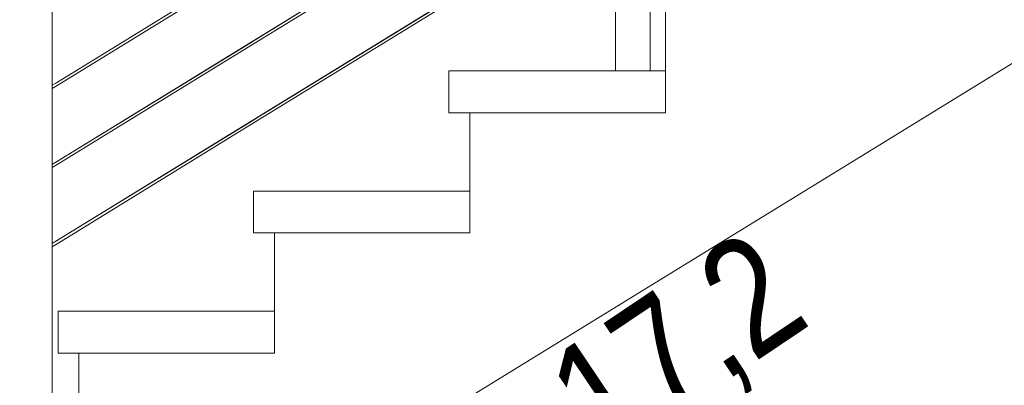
# Model space of a CAD drawing. Header units: millimetres. Extents: x -101298 to -58298, y 45839 to 66839.
# Tile 36 of 124: x -83822 to -82412, y 52530 to 53054. Entities that reach past the tile are written whole.
import ezdxf

# ---------------------------------------------------------------- set-up
doc = ezdxf.new("R2010")
doc.units = ezdxf.units.MM
doc.header["$MEASUREMENT"] = 0
doc.linetypes.add('Wipeout_Contour', pattern=[1000, 0, -1000])
doc.layers.add('Nowe_Konstrukcja - Schody', color=7, linetype='Continuous')
doc.layers.add('Nowe_Konstrukcja - Ściany zew', color=7, linetype='Continuous')
doc.layers.add('Nowe_Konstrukcja - Schody_Nr_pióra__101', color=250, linetype='Continuous', lineweight=13, true_color=0x333333)
doc.layers.add('Nowe_Konstrukcja - Schody_Nr_pióra__3', color=7, linetype='Continuous', lineweight=13)
doc.layers.add('Nowe_Tabelka_Nr_pióra__3', color=7, linetype='Continuous', lineweight=13)
doc.styles.add('STYL_AUTOMATYCZNY_2', font='arial.ttf', dxfattribs={"width": 0.8})

msp = doc.modelspace()

# ---------------------------------------------------------------- wipeouts: each hides what was drawn before it
at = {"color": 254, "linetype": 'Wipeout_Contour', "lineweight": 0, "ltscale": 1975703.180675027}
msp.add_wipeout([(-83825.6, 52697.8), (-84071.2, 52546.8), (-83936.3, 52463.8), (-83737.3, 52463.8), (-83737.3, 52576.1), (-83767.3, 52576.1), (-83767.3, 52636.1), (-83457.3, 52636.1), (-83457.3, 52748.3), (-83487.3, 52748.3), (-83487.3, 52808.3), (-83177.3, 52808.3), (-83177.3, 52920.5), (-83207.3, 52920.5), (-83207.3, 52980.5), (-82968.9, 52980.5), (-82968.9, 53224.8), (-83775.6, 52728.6), (-83775.6, 52463.8), (-83825.6, 52463.8)], dxfattribs=at).dxf.layer = 'Nowe_Konstrukcja - Ściany zew'
at = {"color": 254, "linetype": 'Wipeout_Contour', "lineweight": 0, "ltscale": 393682.874111}
msp.add_wipeout([(-82918.9, 52980.5), (-82897.3, 52980.5), (-82897.3, 53092.7), (-82918.9, 53092.7)], dxfattribs=at).dxf.layer = 'Nowe_Konstrukcja - Ściany zew'

# ---------------------------------------------------------------- next in the draw order: wipeouts: each hides what was drawn before it
at = {"color": 254, "linetype": 'Wipeout_Contour', "lineweight": 0, "ltscale": 395138.793704}
msp.add_wipeout([(-83767.3, 52576.1), (-83457.3, 52576.1), (-83457.3, 52636.1), (-83767.3, 52636.1)], dxfattribs=at).dxf.layer = 'Nowe_Konstrukcja - Schody'
at = {"color": 254, "linetype": 'Wipeout_Contour', "lineweight": 0, "ltscale": 395249.836434}
msp.add_wipeout([(-83775.6, 52733.3), (-82968.9, 53229.5), (-82968.9, 53338.1), (-83775.6, 52841.9)], dxfattribs=at).dxf.layer = 'Nowe_Konstrukcja - Ściany zew'

# ---------------------------------------------------------------- next in the draw order: linework, layer by layer
at = {"layer": 'Nowe_Konstrukcja - Schody_Nr_pióra__3', "color": 7, "linetype": 'Continuous', "lineweight": 13}
msp.add_line((-83767.3, 52576.1), (-83767.3, 52636.1), dxfattribs=at)

# ---------------------------------------------------------------- next in the draw order: wipeouts: each hides what was drawn before it
at = {"color": 254, "linetype": 'Wipeout_Contour', "lineweight": 0, "ltscale": 592142.613877}
msp.add_wipeout([(-83737.3, 52576.1), (-83737.3, 52403.8), (-83737.3, 52341.4), (-83597.1, 52255.2), (-83457.3, 52341.3), (-83457.3, 52576.1)], dxfattribs=at).dxf.layer = 'Nowe_Konstrukcja - Schody'
at = {"color": 254, "linetype": 'Wipeout_Contour', "lineweight": 0, "ltscale": 395493.34291}
msp.add_wipeout([(-83775.6, 52846.6), (-82968.9, 53342.8), (-82968.9, 53451.4), (-83775.6, 52955.3)], dxfattribs=at).dxf.layer = 'Nowe_Konstrukcja - Ściany zew'

# ---------------------------------------------------------------- next in the draw order: linework, layer by layer
at = {"layer": 'Nowe_Konstrukcja - Schody_Nr_pióra__3', "color": 7, "linetype": 'Continuous', "lineweight": 13}
for p in [(-83767.3, 52576.1), (-83737.3, 52403.8)]:
    msp.add_line(p, (-83737.3, 52576.1), dxfattribs=at)

# ---------------------------------------------------------------- next in the draw order: wipeouts: each hides what was drawn before it
at = {"color": 254, "linetype": 'Wipeout_Contour', "lineweight": 0, "ltscale": 494615.452512}
msp.add_wipeout([(-83206.2, 53418.8), (-83775.6, 53068.6), (-83775.6, 52960), (-82968.9, 53456.1), (-82968.9, 53564.8)], dxfattribs=at).dxf.layer = 'Nowe_Konstrukcja - Ściany zew'

# ---------------------------------------------------------------- next in the draw order: wipeouts: each hides what was drawn before it
at = {"color": 254, "linetype": 'Wipeout_Contour', "lineweight": 0, "ltscale": 394636.074214}
msp.add_wipeout([(-82968.9, 52980.5), (-82918.9, 52980.5), (-82918.9, 53846.3), (-82968.9, 53875.5)], dxfattribs=at).dxf.layer = 'Nowe_Konstrukcja - Schody'
at = {"color": 254, "linetype": 'Wipeout_Contour', "lineweight": 0, "ltscale": 396598.468357}
msp.add_wipeout([(-83825.6, 52463.8), (-83775.6, 52463.8), (-83775.6, 53515.6), (-83825.6, 53515.6)], dxfattribs=at).dxf.layer = 'Nowe_Konstrukcja - Schody'

# ---------------------------------------------------------------- next in the draw order: wipeouts: each hides what was drawn before it
at = {"color": 254, "linetype": 'Wipeout_Contour', "lineweight": 0, "ltscale": 395951.100164}
msp.add_wipeout([(-83775.6, 52732.6), (-83775.6, 52730.9), (-83767.3, 52736.1), (-83768, 52737.3)], dxfattribs=at).dxf.layer = 'Nowe_Konstrukcja - Schody'

# ---------------------------------------------------------------- next in the draw order: wipeouts: each hides what was drawn before it
at = {"color": 254, "linetype": 'Wipeout_Contour', "lineweight": 0, "ltscale": 395946.797272}
msp.add_wipeout([(-83775.6, 52730.9), (-83775.6, 52729.3), (-83766.5, 52734.9), (-83767.3, 52736.1)], dxfattribs=at).dxf.layer = 'Nowe_Konstrukcja - Schody'

# ---------------------------------------------------------------- next in the draw order: wipeouts: each hides what was drawn before it
at = {"color": 254, "linetype": 'Wipeout_Contour', "lineweight": 0, "ltscale": 395943.773844}
msp.add_wipeout([(-83775.6, 52729.3), (-83775.6, 52728.6), (-83766.2, 52734.4), (-83766.5, 52734.9)], dxfattribs=at).dxf.layer = 'Nowe_Konstrukcja - Schody'

# ---------------------------------------------------------------- next in the draw order: wipeouts: each hides what was drawn before it
at = {"color": 254, "linetype": 'Wipeout_Contour', "lineweight": 0, "ltscale": 395954.167433}
msp.add_wipeout([(-83775.6, 52733.3), (-83775.6, 52732.6), (-83768, 52737.3), (-83768.3, 52737.8)], dxfattribs=at).dxf.layer = 'Nowe_Konstrukcja - Schody'

# ---------------------------------------------------------------- next in the draw order: wipeouts: each hides what was drawn before it
at = {"color": 254, "linetype": 'Wipeout_Contour', "lineweight": 0, "ltscale": 395653.362443}
msp.add_wipeout([(-83768, 52737.3), (-83767.3, 52736.1), (-83487.3, 52908.3), (-83488, 52909.5)], dxfattribs=at).dxf.layer = 'Nowe_Konstrukcja - Schody'

# ---------------------------------------------------------------- next in the draw order: wipeouts: each hides what was drawn before it
at = {"color": 254, "linetype": 'Wipeout_Contour', "lineweight": 0, "ltscale": 395648.283607}
msp.add_wipeout([(-83767.3, 52736.1), (-83766.5, 52734.9), (-83486.5, 52907.1), (-83487.3, 52908.3)], dxfattribs=at).dxf.layer = 'Nowe_Konstrukcja - Schody'

# ---------------------------------------------------------------- next in the draw order: wipeouts: each hides what was drawn before it
at = {"color": 254, "linetype": 'Wipeout_Contour', "lineweight": 0, "ltscale": 395644.692323}
msp.add_wipeout([(-83766.5, 52734.9), (-83766.2, 52734.4), (-83486.2, 52906.6), (-83486.5, 52907.1)], dxfattribs=at).dxf.layer = 'Nowe_Konstrukcja - Schody'

# ---------------------------------------------------------------- next in the draw order: wipeouts: each hides what was drawn before it
at = {"color": 254, "linetype": 'Wipeout_Contour', "lineweight": 0, "ltscale": 395656.953719}
msp.add_wipeout([(-83768.3, 52737.8), (-83768, 52737.3), (-83488, 52909.5), (-83488.3, 52910)], dxfattribs=at).dxf.layer = 'Nowe_Konstrukcja - Schody'

# ---------------------------------------------------------------- next in the draw order: linework, layer by layer
at = {"layer": 'Nowe_Konstrukcja - Schody_Nr_pióra__101', "color": 250, "linetype": 'Continuous', "lineweight": 13, "true_color": 0x333333}
for p, q in [((-83775.6, 52733.3), (-83768.3, 52737.8)), ((-83775.6, 52728.6), (-83766.2, 52734.4))]:
    msp.add_line(p, q, dxfattribs=at)

# ---------------------------------------------------------------- next in the draw order: wipeouts: each hides what was drawn before it
at = {"color": 254, "linetype": 'Wipeout_Contour', "lineweight": 0, "ltscale": 395076.095767}
msp.add_wipeout([(-83488, 52909.5), (-83487.3, 52908.3), (-83207.3, 53080.5), (-83208, 53081.7)], dxfattribs=at).dxf.layer = 'Nowe_Konstrukcja - Schody'
at = {"color": 254, "linetype": 'Wipeout_Contour', "lineweight": 0, "ltscale": 396192.792408}
msp.add_wipeout([(-83775.6, 52845.9), (-83775.6, 52844.3), (-83767.3, 52849.4), (-83768, 52850.6)], dxfattribs=at).dxf.layer = 'Nowe_Konstrukcja - Schody'
at = {"color": 254, "linetype": 'Wipeout_Contour', "lineweight": 0, "ltscale": 394559.430934}
msp.add_wipeout([(-83487.3, 52748.3), (-83177.3, 52748.3), (-83177.3, 52808.3), (-83487.3, 52808.3)], dxfattribs=at).dxf.layer = 'Nowe_Konstrukcja - Schody'

# ---------------------------------------------------------------- next in the draw order: linework, layer by layer
at = {"layer": 'Nowe_Konstrukcja - Schody_Nr_pióra__3', "color": 7, "linetype": 'Continuous', "lineweight": 13}
msp.add_line((-83487.3, 52748.3), (-83487.3, 52808.3), dxfattribs=at)

# ---------------------------------------------------------------- next in the draw order: wipeouts: each hides what was drawn before it
at = {"color": 254, "linetype": 'Wipeout_Contour', "lineweight": 0, "ltscale": 395071.009517}
msp.add_wipeout([(-83487.3, 52908.3), (-83486.5, 52907.1), (-83206.5, 53079.3), (-83207.3, 53080.5)], dxfattribs=at).dxf.layer = 'Nowe_Konstrukcja - Schody'
at = {"color": 254, "linetype": 'Wipeout_Contour', "lineweight": 0, "ltscale": 396188.485579}
msp.add_wipeout([(-83775.6, 52844.3), (-83775.6, 52842.6), (-83766.5, 52848.2), (-83767.3, 52849.4)], dxfattribs=at).dxf.layer = 'Nowe_Konstrukcja - Schody'
at = {"color": 254, "linetype": 'Wipeout_Contour', "lineweight": 0, "ltscale": 492739.437398}
msp.add_wipeout([(-83457.3, 52341.3), (-83177.3, 52513.5), (-83177.3, 52748.3), (-83457.3, 52748.3), (-83457.3, 52576.1)], dxfattribs=at).dxf.layer = 'Nowe_Konstrukcja - Schody'

# ---------------------------------------------------------------- next in the draw order: linework, layer by layer
at = {"layer": 'Nowe_Konstrukcja - Schody_Nr_pióra__3', "color": 7, "linetype": 'Continuous', "lineweight": 13}
for p, q in [((-83487.3, 52748.3), (-83457.3, 52748.3)), ((-83457.3, 52576.1), (-83457.3, 52748.3)), ((-83767.3, 52636.1), (-83457.3, 52636.1)), ((-83737.3, 52576.1), (-83457.3, 52576.1))]:
    msp.add_line(p, q, dxfattribs=at)

# ---------------------------------------------------------------- next in the draw order: wipeouts: each hides what was drawn before it
at = {"color": 254, "linetype": 'Wipeout_Contour', "lineweight": 0, "ltscale": 395067.412991}
msp.add_wipeout([(-83486.5, 52907.1), (-83486.2, 52906.6), (-83206.2, 53078.8), (-83206.5, 53079.3)], dxfattribs=at).dxf.layer = 'Nowe_Konstrukcja - Schody'
at = {"color": 254, "linetype": 'Wipeout_Contour', "lineweight": 0, "ltscale": 396185.459301}
msp.add_wipeout([(-83775.6, 52842.6), (-83775.6, 52841.9), (-83766.2, 52847.7), (-83766.5, 52848.2)], dxfattribs=at).dxf.layer = 'Nowe_Konstrukcja - Schody'

# ---------------------------------------------------------------- next in the draw order: wipeouts: each hides what was drawn before it
at = {"color": 254, "linetype": 'Wipeout_Contour', "lineweight": 0, "ltscale": 395079.692286}
msp.add_wipeout([(-83488.3, 52910), (-83488, 52909.5), (-83208, 53081.7), (-83208.3, 53082.2)], dxfattribs=at).dxf.layer = 'Nowe_Konstrukcja - Schody'
at = {"color": 254, "linetype": 'Wipeout_Contour', "lineweight": 0, "ltscale": 396195.862401}
msp.add_wipeout([(-83775.6, 52846.6), (-83775.6, 52845.9), (-83768, 52850.6), (-83768.3, 52851.1)], dxfattribs=at).dxf.layer = 'Nowe_Konstrukcja - Schody'

# ---------------------------------------------------------------- next in the draw order: wipeouts: each hides what was drawn before it
at = {"color": 254, "linetype": 'Wipeout_Contour', "lineweight": 0, "ltscale": 395895.642404}
msp.add_wipeout([(-83768, 52850.6), (-83767.3, 52849.4), (-83487.3, 53021.6), (-83488, 53022.8)], dxfattribs=at).dxf.layer = 'Nowe_Konstrukcja - Schody'
at = {"color": 254, "linetype": 'Wipeout_Contour', "lineweight": 0, "ltscale": 393983.604614}
msp.add_wipeout([(-83207.3, 52920.5), (-82897.3, 52920.5), (-82897.3, 52980.5), (-83207.3, 52980.5)], dxfattribs=at).dxf.layer = 'Nowe_Konstrukcja - Schody'

# ---------------------------------------------------------------- next in the draw order: linework, layer by layer
at = {"layer": 'Nowe_Konstrukcja - Schody_Nr_pióra__101', "color": 250, "linetype": 'Continuous', "lineweight": 13, "true_color": 0x333333}
for p, q in [((-82968.9, 52980.5), (-82968.9, 53875.5)), ((-82918.9, 52980.5), (-82918.9, 53846.3)), ((-82968.9, 52980.5), (-82918.9, 52980.5))]:
    msp.add_line(p, q, dxfattribs=at)
at = {"layer": 'Nowe_Konstrukcja - Schody_Nr_pióra__3', "color": 7, "linetype": 'Continuous', "lineweight": 13}
for p, q in [((-83207.3, 52980.5), (-82968.9, 52980.5)), ((-83207.3, 52920.5), (-83207.3, 52980.5))]:
    msp.add_line(p, q, dxfattribs=at)

# ---------------------------------------------------------------- next in the draw order: wipeouts: each hides what was drawn before it
at = {"color": 254, "linetype": 'Wipeout_Contour', "lineweight": 0, "ltscale": 395890.561158}
msp.add_wipeout([(-83767.3, 52849.4), (-83766.5, 52848.2), (-83486.5, 53020.4), (-83487.3, 53021.6)], dxfattribs=at).dxf.layer = 'Nowe_Konstrukcja - Schody'
at = {"color": 254, "linetype": 'Wipeout_Contour', "lineweight": 0, "ltscale": 492017.115665}
msp.add_wipeout([(-83177.3, 52513.5), (-82897.3, 52685.7), (-82897.3, 52920.5), (-83177.3, 52920.5), (-83177.3, 52748.3)], dxfattribs=at).dxf.layer = 'Nowe_Konstrukcja - Schody'

# ---------------------------------------------------------------- next in the draw order: linework, layer by layer
at = {"layer": 'Nowe_Konstrukcja - Schody_Nr_pióra__3', "color": 7, "linetype": 'Continuous', "lineweight": 13}
for p, q in [((-83207.3, 52920.5), (-83177.3, 52920.5)), ((-83177.3, 52748.3), (-83177.3, 52920.5)), ((-83487.3, 52808.3), (-83177.3, 52808.3)), ((-83457.3, 52748.3), (-83177.3, 52748.3))]:
    msp.add_line(p, q, dxfattribs=at)

# ---------------------------------------------------------------- next in the draw order: wipeouts: each hides what was drawn before it
at = {"color": 254, "linetype": 'Wipeout_Contour', "lineweight": 0, "ltscale": 491299.230626}
msp.add_wipeout([(-82897.3, 52685.7), (-82617.3, 52857.9), (-82617.3, 53092.7), (-82897.3, 53092.7), (-82897.3, 52920.5)], dxfattribs=at).dxf.layer = 'Nowe_Konstrukcja - Schody'
at = {"color": 254, "linetype": 'Wipeout_Contour', "lineweight": 0, "ltscale": 395886.968171}
msp.add_wipeout([(-83766.5, 52848.2), (-83766.2, 52847.7), (-83486.2, 53019.9), (-83486.5, 53020.4)], dxfattribs=at).dxf.layer = 'Nowe_Konstrukcja - Schody'

# ---------------------------------------------------------------- next in the draw order: linework, layer by layer
at = {"layer": 'Nowe_Konstrukcja - Schody_Nr_pióra__3', "color": 7, "linetype": 'Continuous', "lineweight": 13}
for p, q in [((-82897.3, 52920.5), (-82897.3, 53092.7)), ((-82617.3, 52857.9), (-82337.3, 53030.2)), ((-82918.9, 52980.5), (-82897.3, 52980.5)), ((-83177.3, 52920.5), (-82897.3, 52920.5)), ((-82897.3, 52685.7), (-82617.3, 52857.9)), ((-83177.3, 52513.5), (-82897.3, 52685.7))]:
    msp.add_line(p, q, dxfattribs=at)

# ---------------------------------------------------------------- next in the draw order: texts
at = {"layer": 'Nowe_Tabelka_Nr_pióra__3', "color": 7, "linetype": 'Continuous', "lineweight": 13, "insert": (-82856.8, 52186.4), "char_height": 167.188, "attachment_point": 8, "rotation": 33.8952, "line_spacing_factor": 0.938208, "style": 'STYL_AUTOMATYCZNY_2'}
msp.add_mtext('\\A1;{\\pqc;\\fArial|b0|i0|c238|p0;\\W0.800000;10 x 17,2\\P\\pqc;\\fArial|b0|i0|c238|p0;\\W0.800000;28}', dxfattribs=at)

# ---------------------------------------------------------------- next in the draw order: wipeouts: each hides what was drawn before it
at = {"color": 254, "linetype": 'Wipeout_Contour', "lineweight": 0, "ltscale": 395899.235383}
msp.add_wipeout([(-83768.3, 52851.1), (-83768, 52850.6), (-83488, 53022.8), (-83488.3, 53023.3)], dxfattribs=at).dxf.layer = 'Nowe_Konstrukcja - Schody'

# ---------------------------------------------------------------- next in the draw order: linework, layer by layer
at = {"layer": 'Nowe_Konstrukcja - Schody_Nr_pióra__101', "color": 250, "linetype": 'Continuous', "lineweight": 13, "true_color": 0x333333}
for p, q in [((-83768.3, 52737.8), (-83488.3, 52910)), ((-83766.2, 52734.4), (-83486.2, 52906.6)), ((-83775.6, 52846.6), (-83768.3, 52851.1)), ((-83775.6, 52841.9), (-83766.2, 52847.7))]:
    msp.add_line(p, q, dxfattribs=at)

# ---------------------------------------------------------------- next in the draw order: wipeouts: each hides what was drawn before it
at = {"color": 254, "linetype": 'Wipeout_Contour', "lineweight": 0, "ltscale": 395319.519501}
msp.add_wipeout([(-83488, 53022.8), (-83487.3, 53021.6), (-83207.3, 53193.8), (-83208, 53195)], dxfattribs=at).dxf.layer = 'Nowe_Konstrukcja - Schody'
at = {"color": 254, "linetype": 'Wipeout_Contour', "lineweight": 0, "ltscale": 396434.855666}
msp.add_wipeout([(-83775.6, 52959.3), (-83775.6, 52957.6), (-83767.3, 52962.7), (-83768, 52963.9)], dxfattribs=at).dxf.layer = 'Nowe_Konstrukcja - Schody'

# ---------------------------------------------------------------- next in the draw order: wipeouts: each hides what was drawn before it
at = {"color": 254, "linetype": 'Wipeout_Contour', "lineweight": 0, "ltscale": 395314.430857}
msp.add_wipeout([(-83487.3, 53021.6), (-83486.5, 53020.4), (-83206.5, 53192.6), (-83207.3, 53193.8)], dxfattribs=at).dxf.layer = 'Nowe_Konstrukcja - Schody'
at = {"color": 254, "linetype": 'Wipeout_Contour', "lineweight": 0, "ltscale": 396430.544909}
msp.add_wipeout([(-83775.6, 52957.6), (-83775.6, 52955.9), (-83766.5, 52961.5), (-83767.3, 52962.7)], dxfattribs=at).dxf.layer = 'Nowe_Konstrukcja - Schody'

# ---------------------------------------------------------------- next in the draw order: wipeouts: each hides what was drawn before it
at = {"color": 254, "linetype": 'Wipeout_Contour', "lineweight": 0, "ltscale": 395310.832638}
msp.add_wipeout([(-83486.5, 53020.4), (-83486.2, 53019.9), (-83206.2, 53192.1), (-83206.5, 53192.6)], dxfattribs=at).dxf.layer = 'Nowe_Konstrukcja - Schody'
at = {"color": 254, "linetype": 'Wipeout_Contour', "lineweight": 0, "ltscale": 396427.51582}
msp.add_wipeout([(-83775.6, 52955.9), (-83775.6, 52955.3), (-83766.2, 52961), (-83766.5, 52961.5)], dxfattribs=at).dxf.layer = 'Nowe_Konstrukcja - Schody'

# ---------------------------------------------------------------- next in the draw order: wipeouts: each hides what was drawn before it
at = {"color": 254, "linetype": 'Wipeout_Contour', "lineweight": 0, "ltscale": 395323.117712}
msp.add_wipeout([(-83488.3, 53023.3), (-83488, 53022.8), (-83208, 53195), (-83208.3, 53195.5)], dxfattribs=at).dxf.layer = 'Nowe_Konstrukcja - Schody'
at = {"color": 254, "linetype": 'Wipeout_Contour', "lineweight": 0, "ltscale": 396437.928377}
msp.add_wipeout([(-83775.6, 52960), (-83775.6, 52959.3), (-83768, 52963.9), (-83768.3, 52964.4)], dxfattribs=at).dxf.layer = 'Nowe_Konstrukcja - Schody'

# ---------------------------------------------------------------- next in the draw order: linework, layer by layer
at = {"layer": 'Nowe_Konstrukcja - Schody_Nr_pióra__101', "color": 250, "linetype": 'Continuous', "lineweight": 13, "true_color": 0x333333}
msp.add_line((-83775.6, 52463.8), (-83775.6, 53515.6), dxfattribs=at)

# ---------------------------------------------------------------- next in the draw order: wipeouts: each hides what was drawn before it
at = {"color": 254, "linetype": 'Wipeout_Contour', "lineweight": 0, "ltscale": 396138.29297}
msp.add_wipeout([(-83768, 52963.9), (-83767.3, 52962.7), (-83487.3, 53135), (-83488, 53136.2)], dxfattribs=at).dxf.layer = 'Nowe_Konstrukcja - Schody'

# ---------------------------------------------------------------- next in the draw order: wipeouts: each hides what was drawn before it
at = {"color": 254, "linetype": 'Wipeout_Contour', "lineweight": 0, "ltscale": 396133.209322}
msp.add_wipeout([(-83767.3, 52962.7), (-83766.5, 52961.5), (-83486.5, 53133.8), (-83487.3, 53135)], dxfattribs=at).dxf.layer = 'Nowe_Konstrukcja - Schody'

# ---------------------------------------------------------------- next in the draw order: wipeouts: each hides what was drawn before it
at = {"color": 254, "linetype": 'Wipeout_Contour', "lineweight": 0, "ltscale": 396129.614637}
msp.add_wipeout([(-83766.5, 52961.5), (-83766.2, 52961), (-83486.2, 53133.3), (-83486.5, 53133.8)], dxfattribs=at).dxf.layer = 'Nowe_Konstrukcja - Schody'

# ---------------------------------------------------------------- next in the draw order: wipeouts: each hides what was drawn before it
at = {"color": 254, "linetype": 'Wipeout_Contour', "lineweight": 0, "ltscale": 396141.887648}
msp.add_wipeout([(-83768.3, 52964.4), (-83768, 52963.9), (-83488, 53136.2), (-83488.3, 53136.7)], dxfattribs=at).dxf.layer = 'Nowe_Konstrukcja - Schody'

# ---------------------------------------------------------------- next in the draw order: linework, layer by layer
at = {"layer": 'Nowe_Konstrukcja - Schody_Nr_pióra__101', "color": 250, "linetype": 'Continuous', "lineweight": 13, "true_color": 0x333333}
for p, q in [((-83488.3, 53023.3), (-83208.3, 53195.5)), ((-83486.2, 53019.9), (-83206.2, 53192.1)), ((-83768.3, 52964.4), (-83488.3, 53136.7)), ((-83766.2, 52961), (-83486.2, 53133.3)), ((-83488.3, 52910), (-83208.3, 53082.2)), ((-83486.2, 52906.6), (-83206.2, 53078.8)), ((-83768.3, 52851.1), (-83488.3, 53023.3)), ((-83766.2, 52847.7), (-83486.2, 53019.9)), ((-83775.6, 52960), (-83768.3, 52964.4)), ((-83775.6, 52955.3), (-83766.2, 52961))]:
    msp.add_line(p, q, dxfattribs=at)

doc.saveas('drawing.dxf')
